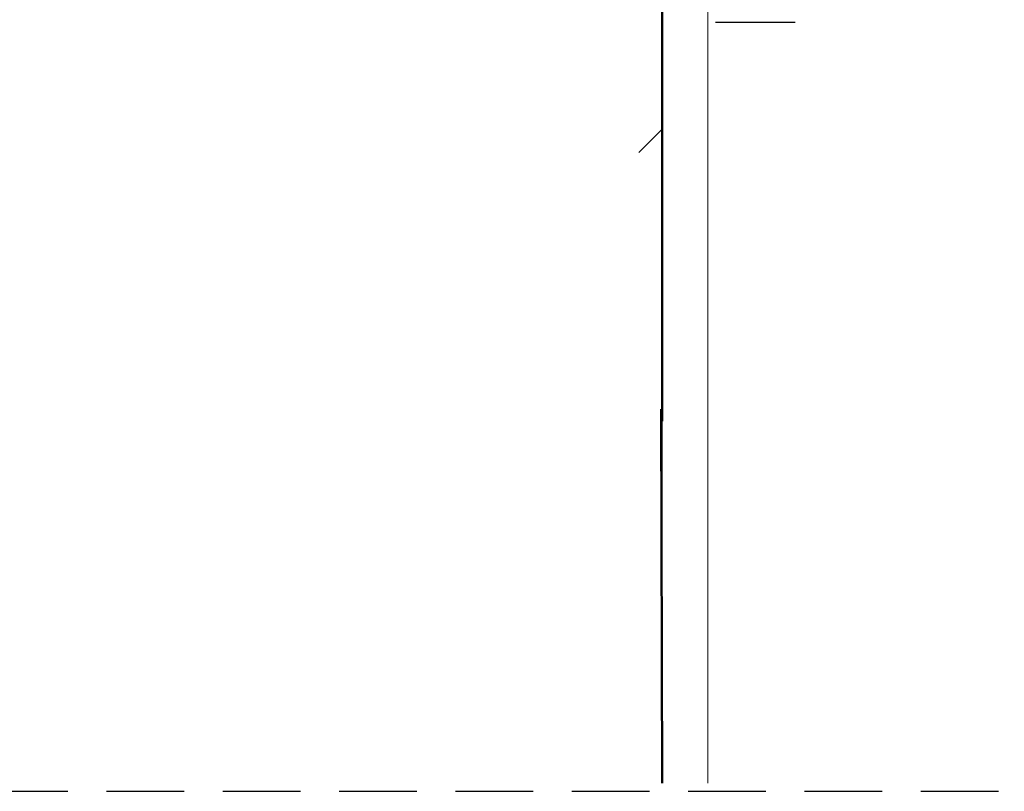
# Model space of a CAD drawing. Header units: millimetres. Extents: x 5545 to 136433, y -146986 to -36607.
# Tile 123 of 159: x 38492 to 38621, y -50678 to -50577. Entities that reach past the tile are written whole.
import ezdxf

# ---------------------------------------------------------------- set-up
doc = ezdxf.new("R2010")
doc.units = ezdxf.units.MM
doc.header["$LTSCALE"] = 8
doc.linetypes.add('ACAD_ISO02W100', pattern=[15, 12, -3])
doc.linetypes.add('VERDECKT', pattern=[9.525, 6.35, -3.175])
for name, color, linetype, lineweight in [('Cieńka', 7, 'Continuous', 9), ('GRUBA', 74, 'Continuous', 50), ('Przerywana', 7, 'ACAD_ISO02W100', 5), ('SZRAF', 21, 'Continuous', 9)]:
    doc.layers.add(name, color=color, linetype=linetype, lineweight=lineweight)

msp = doc.modelspace()

# ---------------------------------------------------------------- linework, layer by layer
at = {"color": 250}
msp.add_line((38582.74, -50577.217), (38593.161, -50577.217), dxfattribs=at)
at = {"layer": 'Cieńka', "color": 250}
for p, q in [((38575.74, -50676.927), (38575.74, -50541.527)), ((38581.74, -50541.527), (38581.74, -50676.927))]:
    msp.add_line(p, q, dxfattribs=at)
at = {"layer": 'GRUBA', "color": 250}
for p, q in [((38575.74, -50545.527), (38575.74, -50629.527)), ((38575.74, -50676.927), (38575.6, -50627.936))]:
    msp.add_line(p, q, dxfattribs=at)
at = {"layer": 'Przerywana', "color": 250, "linetype": 'VERDECKT', "lineweight": 25, "ltscale": 0.2}
msp.add_line((38350.559, -50678.016), (38620.558, -50678.016), dxfattribs=at)
at = {"layer": 'SZRAF', "color": 250}
msp.add_line((38572.678, -50594.311), (38575.74, -50591.249), dxfattribs=at)

doc.saveas('drawing.dxf')
